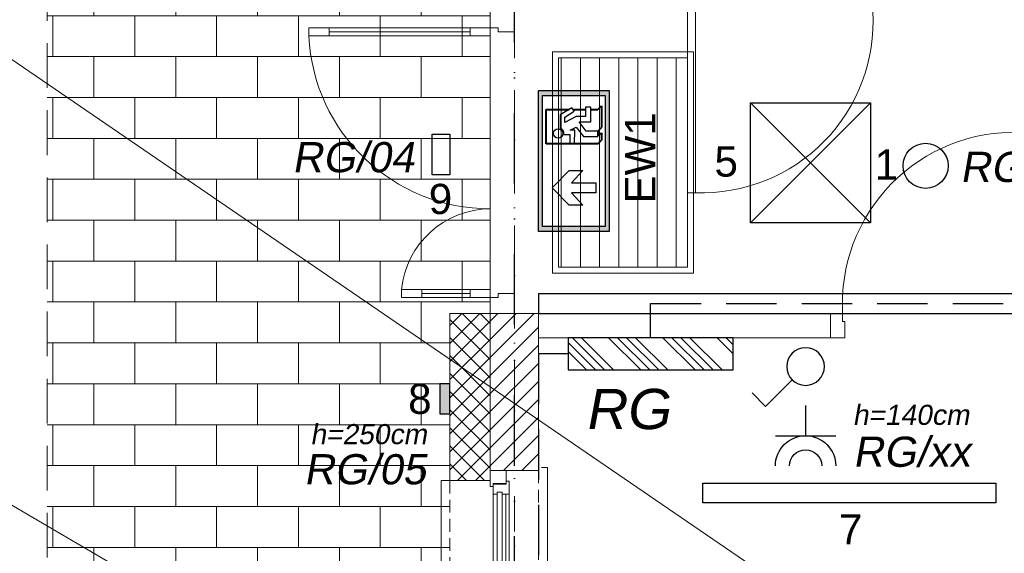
# Model space of a CAD drawing. Header units: millimetres. Extents: x 10621 to 19021, y -6486 to -3516.
# Tile 5 of 26: x 11175 to 11664, y -4726 to -4461. Entities that reach past the tile are written whole.
import ezdxf

# ---------------------------------------------------------------- set-up
doc = ezdxf.new("R2010")
doc.units = ezdxf.units.MM
for name, pattern in [('DASHDOT', [1, 0.5, -0.25, 0, -0.25]), ('DASHEDX2', [1.5, 1, -0.5]), ('HIDDEN2', [4.7625, 3.175, -1.5875]), ('Kreski i kropki', [335.138881, 176.388884, -88.194442, 0, -70.555556])]:
    doc.linetypes.add(name, pattern=pattern)
for name, color, linetype, lineweight in [('___ROK_01', 1, 'Continuous', 30), ('___ROK_03', 7, 'Continuous', 20), ('___ROK_04', 94, 'Continuous', 30), ('___ROK_05', 1, 'Continuous', 30), ('___ROK_06', 142, 'Continuous', 30), ('___ROK_07', 1, 'Continuous', 30), ('___ROK_Oświetlenie awaryjne', 6, 'Continuous', 30), ('___ROK_Oświetlenie ewakuacyjne', 6, 'Continuous', 30), ('_k_kreskowanie', 8, 'Continuous', 15), ('_k_ocieplenie', 8, 'Continuous', 15), ('_k_opis', 8, 'Continuous', 15), ('_k_osie', 8, 'Kreski i kropki', 15), ('_k_stolarka', 8, 'Continuous', 15), ('_k_wyposażenia', 8, 'Continuous', 15), ('_k_zarys', 8, 'HIDDEN2', 15), ('_k_ściany', 8, 'Continuous', 15)]:
    doc.layers.add(name, color=color, linetype=linetype, lineweight=lineweight)
doc.styles.add('Malanow_1_100', font='isocpeur.ttf')
doc.styles.get("Standard").update_dxf_attribs({"font": 'arial.ttf'})

# ---------------------------------------------------------------- blocks, each defined once
blk = doc.blocks.new('D_90')
at = {"layer": '_k_stolarka'}
for points in [[(135855.75, 36151.65), (135855.75, 36163.65), (135862.75, 36163.65), (135862.75, 36155.65), (135861.75, 36155.65), (135861.75, 36151.65), (135855.75, 36151.65)], [(135959.75, 36151.65), (135959.75, 36163.65), (135952.75, 36163.65), (135952.75, 36155.65), (135953.75, 36155.65), (135953.75, 36151.65), (135959.75, 36151.65)]]:
    blk.add_lwpolyline(points, dxfattribs=at)
blk.add_lwpolyline([(135861.75, 36151.65), (135865.75, 36151.65), (135865.75, 36061.65), (135861.75, 36061.65)], close=True, dxfattribs=at)
blk.add_lwpolyline([(135865.75, 36061.65, 0.441517), (135953.75, 36151.65)], format="xyb", dxfattribs=at)
at = {"layer": '_k_ściany'}
for points in [[(135855.75, 36151.65), (135855.75, 36163.65)], [(135959.75, 36151.65), (135959.75, 36163.65)]]:
    blk.add_lwpolyline(points, dxfattribs=at)
blk = doc.blocks.new('D_130w')
at = {"layer": '_k_stolarka', "ltscale": 2}
for points in [[(-12, 150), (0, 150), (0, 140), (-8, 140), (-8, 142), (-12, 142), (-12, 150)], [(-91.96, 140), (-22, 140)], [(-46.01, 10), (-22, 10)], [(-12, 0), (0, 0), (0, 10), (-8, 10), (-8, 8), (-12, 8), (-12, 0)]]:
    blk.add_lwpolyline(points, dxfattribs=at)
for points in [[(-12, 142), (-12, 138), (-101.98, 138), (-101.98, 142)], [(-101.98, 142), (-101.98, 138), (-91.96, 138), (-91.96, 142)], [(-22, 142), (-22, 138), (-12, 138), (-12, 142)], [(-56.01, 8), (-56.01, 12), (-46.01, 12), (-46.01, 8)], [(-12, 8), (-12, 12), (-46.01, 12), (-46.01, 8)], [(-22, 8), (-22, 12), (-12, 12), (-12, 8)]]:
    blk.add_lwpolyline(points, close=True, dxfattribs=at)
for centre, radius, start, end in [((-11.97, 142.11), 90.11, 182.6174, 270), ((-11.85, 7.63), 44.37, 90.1531, 174.3519)]:
    blk.add_arc(centre, radius, start, end, dxfattribs=at)
blk = doc.blocks.new('O_180')
at = {"layer": '_k_opis'}
blk.add_lwpolyline([(0, -24), (0, -91.5), (21, -91.5), (21, -114), (-21, -114), (-21, -91.5), (0, -91.5)], dxfattribs=at)
at = {"layer": '_k_stolarka'}
for points in [[(-81.5, 1.5), (-81.5, 4.5), (81.5, 4.5), (81.5, 1.5)], [(-74.75, -16), (-74.75, -14.5), (-68.25, -14.5), (-68.25, -18), (-69.25, -18), (-69.25, -20.5), (-68.25, -20.5), (-68.25, -22.5), (-73.25, -22.5), (-73.25, -16), (-74.75, -16)], [(-1.25, -14.5), (-1.25, -16), (-2.75, -16), (-2.75, -22.5), (-7.75, -22.5), (-7.75, -20.5), (-6.75, -20.5), (-6.75, -18), (-7.75, -18), (-7.75, -14.5), (-1.25, -14.5)], [(1.25, -14.5), (1.25, -16), (2.75, -16), (2.75, -22.5), (3.25, -22.5), (7.75, -22.5), (7.75, -20.5), (6.75, -20.5), (6.75, -18), (7.75, -18), (7.75, -14.5), (1.25, -14.5)], [(74.75, -16), (74.75, -14.5), (68.25, -14.5), (68.25, -18), (69.25, -18), (69.25, -20.5), (68.25, -20.5), (68.25, -22.5), (73.25, -22.5), (73.25, -16), (74.75, -16)], [(-80, -16), (-80, -24), (-72, -24), (-72, -22.5), (-73.5, -22.5), (-73.5, -16), (-80, -16)], [(-7.75, -16.25), (-68.25, -16.25)], [(68.25, -16.25), (7.75, -16.25)], [(80, -16), (80, -24), (72, -24), (72, -22.5), (73.5, -22.5), (73.5, -16), (80, -16)], [(-75, -44), (-75, -48.35), (75, -48.35), (75, -44)]]:
    blk.add_lwpolyline(points, dxfattribs=at)
for points in [[(-68.25, -14.5), (-7.75, -14.5), (-7.75, -18), (-68.25, -18)], [(68.25, -18), (7.75, -18), (7.75, -14.5), (68.25, -14.5)], [(-2.25, -16), (2.25, -16), (2.25, -22.5), (3.25, -22.5), (3.25, -24), (-3.25, -24), (-3.25, -22.5), (-2.25, -22.5)], [(-68.25, -22.5), (-7.75, -22.5), (-7.75, -20.5), (-68.25, -20.5)], [(7.75, -22.5), (68.25, -22.5), (68.25, -20.5), (7.75, -20.5)]]:
    blk.add_lwpolyline(points, close=True, dxfattribs=at)
at = {"layer": '_k_zarys', "ltscale": 2}
for points in [[(-80, 0), (80, 0)], [(-75, -44), (75, -44)]]:
    blk.add_lwpolyline(points, dxfattribs=at)
at = {"layer": '_k_ściany'}
for points in [[(-80, 0), (-80, -24), (-75, -24), (-75, -44)], [(80, 0), (80, -24), (75, -24), (75, -44)]]:
    blk.add_lwpolyline(points, dxfattribs=at)
blk = doc.blocks.new('1b')
at = {"layer": '___ROK_01', "ltscale": 0.5}
for p, q in [((-10793.89, -10260.07), (-10800, -10266.18)), ((-10781.87, -10272.09), (-10793.89, -10260.07))]:
    blk.add_line(p, q, dxfattribs=at)
blk.add_circle((-10775.86, -10278.1), 8.5, dxfattribs=at)
blk = doc.blocks.new('MF_Gniazdo IP44')
at = {"layer": '___ROK_05'}
blk.add_line((3685.42, 1605), (3685.42, 1620), dxfattribs=at)
blk.add_lwpolyline([(3670.42, 1620), (3700.42, 1620)], dxfattribs=at)
for radius in [15, 8]:
    blk.add_arc((3685.42, 1635), radius, 180, 0, dxfattribs=at)
blk = doc.blocks.new('DG')
at = {"layer": '___ROK_Oświetlenie ewakuacyjne', "linetype": 'ByBlock'}
h = blk.add_hatch(color=256, dxfattribs=at)
h.paths.add_polyline_path([(-0.92, 34.23), (69.08, 34.23), (69.08, -0.77), (-0.92, -0.77)])
h.paths.add_polyline_path([(1.54, 32.26), (66.63, 32.26), (66.63, 1.21), (1.54, 1.21)], flags=16)
at = {"layer": '___ROK_Oświetlenie ewakuacyjne', "lineweight": 40}
for p, q in [((42.7, 30.38), (59.77, 30.38)), ((42.7, 4.82), (42.7, 30.38)), ((59.77, 30.38), (59.77, 18.95)), ((59.77, 17.11), (59.77, 10.93)), ((59.77, 8.22), (59.77, 4.82)), ((42.7, 4.82), (44.51, 3.02)), ((48.13, 3.02), (44.51, 3.02)), ((46.75, 4.39), (48.13, 3.02)), ((49.31, 4.39), (50.69, 3.02)), ((61.58, 3.02), (50.69, 3.02)), ((59.77, 4.82), (61.58, 3.02))]:
    blk.add_line(p, q, dxfattribs=at)
at = {"layer": '___ROK_Oświetlenie ewakuacyjne'}
for p, q in [((12.09, 19.05), (20.78, 27.53)), ((20.78, 27.53), (29.47, 19.05)), ((47.27, 21.68), (47.27, 18.64)), ((57, 23.48), (50.5, 23.49)), ((56.23, 15.6), (53.21, 21.11)), ((53.21, 21.11), (55.91, 21.11)), ((55.91, 21.11), (58.82, 16.48)), ((60.56, 17.65), (57, 23.48)), ((12.09, 12.28), (12.09, 19.05)), ((18.37, 17.8), (12.09, 12.28)), ((18.37, 5.81), (18.37, 17.8)), ((29.47, 12.28), (23.19, 17.8)), ((23.19, 17.8), (23.19, 5.81)), ((29.47, 19.05), (29.47, 12.28)), ((47.27, 18.64), (42.7, 18.64)), ((42.7, 18.64), (42.7, 16.29)), ((42.7, 16.29), (49.38, 16.28)), ((50.94, 15.55), (46.32, 11.89)), ((49.38, 16.28), (49.38, 18.44)), ((49.38, 18.44), (50.94, 15.55)), ((56.23, 10.93), (56.23, 15.6)), ((58.82, 16.48), (60.56, 17.65)), ((46.32, 11.89), (46.32, 4.82)), ((48.88, 10.54), (53.52, 13.99)), ((48.88, 4.82), (48.88, 10.54)), ((53.52, 13.99), (53.51, 8.22)), ((60.79, 10.93), (56.23, 10.93)), ((60.78, 8.22), (60.79, 10.93)), ((23.19, 5.81), (18.37, 5.81)), ((53.51, 8.22), (60.78, 8.22)), ((46.32, 4.82), (48.88, 4.82)), ((46.75, 4.39), (49.31, 4.39))]:
    blk.add_line(p, q, dxfattribs=at)
for points in [[(-0.92, 34.23), (69.08, 34.23), (69.08, -0.77), (-0.92, -0.77)], [(1.54, 32.26), (66.63, 32.26), (66.63, 1.21), (1.54, 1.21)]]:
    blk.add_lwpolyline(points, close=True, dxfattribs=at)
blk.add_circle((47.8, 24.52), 2.34, dxfattribs=at)
blk.add_arc((47.8, 24.52), 2.88, 259.4003, 339.1396, dxfattribs=at)
blk = doc.blocks.new('Oprawa Roma')
at = {"layer": '___ROK_01', "linetype": 'ByBlock'}
blk.add_lwpolyline([(389.83, 2380.96), (449.43, 2380.96), (449.43, 2321.36), (389.83, 2321.36)], close=True, dxfattribs=at)
for points in [[(389.83, 2380.96), (449.43, 2321.36)], [(389.83, 2321.36), (449.43, 2380.96)]]:
    blk.add_lwpolyline(points, dxfattribs=at)

msp = doc.modelspace()

# ---------------------------------------------------------------- hatches: boundary and pattern name
at = {"layer": '___ROK_01'}
msp.add_hatch(color=256, dxfattribs=at).paths.add_polyline_path([(11383.67, -4657.16), (11388.67, -4657.16), (11388.67, -4642.16), (11383.67, -4642.16)])
at = {"layer": '___ROK_07'}
h = msp.add_hatch(dxfattribs=at)
h.set_pattern_fill('ANSI34', color=256, angle=270, style=0)
h.set_pattern_definition([(315, (3047.341, 11788.732), (13.470384, 13.470384), []), (315, (3047.341, 11784.242), (13.470384, 13.470384), []), (315, (3047.341, 11779.752), (13.470384, 13.470384), []), (315, (3047.341, 11775.262), (13.470384, 13.470384), [])])
h.paths.add_polyline_path([(11529.34, -4619.27), (11447.34, -4619.27), (11447.34, -4635.27), (11529.34, -4635.27)])
at = {"layer": '_k_kreskowanie', "ltscale": 2, "transparency": 33554687}
h = msp.add_hatch(dxfattribs=at)
h.set_pattern_fill('ANSI37', color=256, scale=2)
h.set_pattern_definition([(45, (8408.7215, -804.042), (-4.490128, 4.490128), []), (135, (8408.7215, -804.042), (-4.490128, -4.490128), [])])
h.paths.add_polyline_path([(11980.67, -4995.27), (11980.67, -4975.27), (11408.67, -4975.27), (11408.67, -4840.27), (11388.67, -4840.27), (11388.67, -4995.27)], flags=17)
h.paths.add_polyline_path([(12230.67, -4895.27), (12230.67, -4875.27), (12187.67, -4875.27), (12187.67, -4975.27), (12090.67, -4975.27), (12090.67, -4995.27), (12207.67, -4995.27), (12207.67, -4895.27)], flags=17)
h.paths.add_polyline_path([(13253.67, -4168.27), (13273.67, -4168.27), (13273.67, -3941.27), (12617.67, -3941.27), (12617.67, -3961.27), (13253.67, -3961.27)])
h.paths.add_polyline_path([(13253.67, -4568.27), (13273.67, -4568.27), (13273.67, -4368.27), (13253.67, -4368.27)])
h.paths.add_polyline_path([(13170.17, -4975.27), (13170.17, -4995.27), (13273.67, -4995.27), (13273.67, -4768.27), (13253.67, -4768.27), (13253.67, -4975.27)])
h.paths.add_polyline_path([(12910.17, -4975.27), (12910.17, -4995.27), (13060.17, -4995.27), (13060.17, -4975.27)])
h.paths.add_polyline_path([(12540.17, -4995.27), (12540.17, -4975.27), (12443.67, -4975.27), (12443.67, -4895.27), (12443.67, -4875.27), (12400.67, -4875.27), (12400.67, -4895.27), (12423.67, -4895.27), (12423.67, -4995.27)])
h.paths.add_polyline_path([(12650.17, -4975.27), (12650.17, -4995.27), (12800.17, -4995.27), (12800.17, -4975.27)])
h.paths.add_polyline_path([(11408.67, -4607.27), (11388.67, -4607.27), (11388.67, -4690.27), (11408.67, -4690.27)])
h.paths.add_polyline_path([(11408.67, -4374.67), (11388.67, -4374.67), (11388.67, -4457.27), (11408.67, -4457.27)])
h.paths.add_polyline_path([(11408.67, -4142.07), (11388.67, -4142.07), (11388.67, -4224.67), (11408.67, -4224.67)])
h.paths.add_polyline_path([(11677.23, -3961.27), (11677.23, -3941.27), (11388.67, -3941.27), (11388.67, -4038.07), (11408.67, -4038.07), (11408.67, -3961.27)])
h.paths.add_polyline_path([(12087.69, -3941.27), (12087.69, -3961.27), (12507.67, -3961.27), (12507.67, -3941.27)])
h.paths.add_polyline_path([(11977.69, -3961.27), (11977.69, -3941.27), (11787.23, -3941.27), (11787.23, -3961.27)])
h = msp.add_hatch(dxfattribs=at)
h.set_pattern_fill('ANSI31', color=256, scale=2)
h.set_pattern_definition([(45, (8408.7215, -804.042), (-4.490128, 4.490128), [])])
h.paths.add_polyline_path([(12230.67, -4875.27), (12230.67, -4851.27), (12163.67, -4851.27), (12163.67, -4951.27), (12095.67, -4951.27), (12095.67, -4975.27), (12187.67, -4975.27), (12187.67, -4875.27)])
h.paths.add_polyline_path([(13229.67, -4168.27), (13253.67, -4168.27), (13253.67, -3961.27), (12622.67, -3961.27), (12622.67, -3985.27), (12722.67, -3985.27), (12722.67, -4211.27), (12740.67, -4211.27), (12740.67, -3985.27), (13229.67, -3985.27)])
h.paths.add_polyline_path([(13229.67, -4568.27), (13253.67, -4568.27), (13253.67, -4368.27), (13229.67, -4368.27)])
h.paths.add_polyline_path([(13175.17, -4951.27), (13175.17, -4975.27), (13253.67, -4975.27), (13253.67, -4768.27), (13229.67, -4768.27), (13229.67, -4951.27)])
h.paths.add_polyline_path([(12915.17, -4951.27), (12915.17, -4975.27), (13055.17, -4975.27), (13055.17, -4951.27)])
h.paths.add_polyline_path([(12655.17, -4951.27), (12655.17, -4975.27), (12795.17, -4975.27), (12795.17, -4951.27), (12740.67, -4951.27), (12740.67, -4607.27), (12722.67, -4607.27), (12722.67, -4951.27)])
h.paths.add_polyline_path([(12535.17, -4975.27), (12535.17, -4951.27), (12467.67, -4951.27), (12467.67, -4875.27), (12467.67, -4851.27), (12400.67, -4851.27), (12400.67, -4875.27), (12443.67, -4875.27), (12443.67, -4975.27)])
h.paths.add_polyline_path([(11408.67, -4685.27), (11432.67, -4685.27), (11432.67, -4607.27), (11408.67, -4607.27)])
h.paths.add_polyline_path([(11432.67, -4845.27), (11408.67, -4845.27), (11408.67, -4975.27), (11975.67, -4975.27), (11975.67, -4951.27), (11432.67, -4951.27)])
h.paths.add_polyline_path([(11432.67, -4142.07), (11408.67, -4142.07), (11408.67, -4219.67), (11432.67, -4219.67)])
h.paths.add_polyline_path([(11672.23, -3985.27), (11672.23, -3961.27), (11408.67, -3961.27), (11408.67, -4038.07), (11432.67, -4038.07), (11432.67, -3985.27)])
h.paths.add_polyline_path([(11972.69, -3985.27), (11972.69, -3961.27), (11792.23, -3961.27), (11792.23, -3985.27)])
h.paths.add_polyline_path([(12092.69, -3961.27), (12092.69, -3985.27), (12502.67, -3985.27), (12502.67, -3961.27)])
h.paths.add_polyline_path([(11500.67, -4457.27), (11500.67, -4439.27), (11432.67, -4439.27), (11432.67, -4379.67), (11408.67, -4379.67), (11408.67, -4457.27)])
h.paths.add_polyline_path([(11604.67, -4439.27), (11604.67, -4457.27), (11689.08, -4457.27), (11689.08, -4439.27)])
h.paths.add_polyline_path([(11906.69, -4457.27), (11906.69, -4439.27), (11793.08, -4439.27), (11793.08, -4457.27)])
h.paths.add_polyline_path([(12140.69, -4457.27), (12140.69, -4439.27), (12010.69, -4439.27), (12010.69, -4457.27)])
h.paths.add_polyline_path([(12505.67, -4439.27), (12505.67, -4457.27), (12740.67, -4457.27), (12740.67, -4315.27), (12722.67, -4315.27), (12722.67, -4439.27)])
h.paths.add_polyline_path([(12413.67, -4457.27), (12413.67, -4439.27), (12244.69, -4439.27), (12244.69, -4457.27)])
h = msp.add_hatch(dxfattribs=at)
h.set_pattern_fill('AR-B816', color=256, scale=0.1)
h.set_pattern_definition([(0, (10114.6, 92.367), (0, 20.32), []), (90, (10114.6, 92.367), (-20.32, 20.32), [20.32, -20.32])])
h.paths.add_polyline_path([(11388.67, -4008.27), (11188.67, -4008.27), (11188.67, -4165.27), (11388.67, -4165.27), (11388.67, -4142.07), (11408.67, -4142.07), (11408.67, -4038.07), (11388.67, -4038.07)])
h.paths.add_polyline_path([(12240.67, -4980.27), (12240.67, -4900.27), (12390.67, -4900.27), (12390.67, -4980.27)], flags=16)
h.paths.add_polyline_path([(12423.67, -4995.27), (12423.67, -4895.27), (12400.67, -4895.27), (12400.67, -4875.27), (12230.67, -4875.27), (12230.67, -4895.27), (12207.67, -4895.27), (12207.67, -4995.27), (11388.67, -4995.27), (11388.67, -4607.27), (11408.67, -4607.27), (11408.67, -4457.27), (11388.67, -4457.27), (11188.67, -4457.27), (11188.67, -5195.27), (12423.67, -5195.27)])
at = {"layer": '_k_kreskowanie', "ltscale": 2}
h = msp.add_hatch(dxfattribs=at)
h.set_pattern_fill('ANSI31', color=256, scale=3, angle=45)
h.set_pattern_definition([(90, (-13444.891, 164607.289), (-9.525, -5e-13), [])])
h.paths.add_polyline_path([(11506.67, -4584.27), (11506.67, -4480.27), (11442.67, -4480.27), (11442.67, -4584.27)])

# ---------------------------------------------------------------- linework, layer by layer
at = {"layer": '___ROK_01'}
msp.add_lwpolyline([(11383.67, -4657.16), (11388.67, -4657.16), (11388.67, -4642.16), (11383.67, -4642.16), (11383.67, -4657.16)], dxfattribs=at)
at = {"layer": '___ROK_01', "linetype": 'ByBlock'}
msp.add_lwpolyline([(11659.68, -4691.58), (11659.68, -4701.38), (11514.18, -4701.38), (11514.18, -4691.58)], close=True, dxfattribs=at)
at = {"layer": '___ROK_03'}
msp.add_line((11161.02, -4696.61), (11460.36, -4871.42), dxfattribs=at)
msp.add_lwpolyline([(11550.62, -4740.84), (11161.02, -4474.33)], dxfattribs=at)
at = {"layer": '___ROK_04', "linetype": 'DASHDOT', "ltscale": 70}
msp.add_lwpolyline([(11420.67, -3973.27), (13241.67, -3973.27), (13241.67, -4963.27), (12455.67, -4963.27), (12455.67, -4863.27), (12175.67, -4863.27), (12175.67, -4963.27), (11420.67, -4963.27)], close=True, dxfattribs=at)
at = {"layer": '___ROK_05', "linetype": 'DASHEDX2', "ltscale": 25}
for points in [[(11488.34, -4619.27), (11488.34, -4602.32), (12717.76, -4602.32), (12717.76, -4984.89), (12717.76, -4984.89), (12717.76, -4984.89)], [(11447.34, -4627.27), (11432.67, -4627.27), (11432.67, -4951.27), (11588.67, -4951.27)]]:
    msp.add_lwpolyline(points, dxfattribs=at)
at = {"layer": '___ROK_05'}
msp.add_lwpolyline([(11529.34, -4619.27), (11447.34, -4619.27), (11447.34, -4635.27), (11529.34, -4635.27), (11529.34, -4619.27)], dxfattribs=at)
at = {"layer": '___ROK_06'}
for p, q in [((11432.67, -4597.27), (12722.67, -4597.27)), ((11432.67, -4597.27), (11432.67, -4607.27)), ((11432.67, -4607.27), (12722.67, -4607.27))]:
    msp.add_line(p, q, dxfattribs=at)
at = {"layer": '___ROK_Oświetlenie awaryjne'}
msp.add_lwpolyline([(11379.87, -4518.12), (11388.67, -4518.12), (11388.67, -4538.36), (11379.87, -4538.36)], close=True, dxfattribs=at)
at = {"layer": '___ROK_Oświetlenie awaryjne', "linetype": 'ByBlock'}
msp.add_circle((11624.85, -4533.9), 11.2, dxfattribs=at)
at = {"layer": '_k_ocieplenie'}
for points in [[(11388.67, -4607.27), (11388.67, -4690.27)], [(11408.67, -4607.27), (11388.67, -4607.27)]]:
    msp.add_lwpolyline(points, dxfattribs=at)
at = {"layer": '_k_osie', "ltscale": 0.1}
msp.add_lwpolyline([(11420.67, -5253.45), (11420.67, -3730.8)], dxfattribs=at)
at = {"layer": '_k_stolarka'}
msp.add_lwpolyline([(11408.67, -4465.27), (11408.67, -4599.27)], dxfattribs=at)
at = {"layer": '_k_wyposażenia', "ltscale": 0.1}
for points in [[(11509.67, -4477.27), (11509.67, -4587.27), (11439.67, -4587.27), (11439.67, -4477.27)], [(11506.67, -4480.27), (11506.67, -4584.27), (11442.67, -4584.27), (11442.67, -4480.27)]]:
    msp.add_lwpolyline(points, close=True, dxfattribs=at)
at = {"layer": '_k_zarys', "ltscale": 7}
msp.add_lwpolyline([(12441.67, -5195.27), (11188.67, -5195.27), (11188.67, -3950.27)], dxfattribs=at)
at = {"layer": '_k_ściany'}
for points in [[(11408.67, -4607.27), (11408.67, -4685.27)], [(11432.67, -4607.27), (11408.67, -4607.27)], [(11432.67, -4607.27), (11432.67, -4685.27)], [(11577.67, -4607.27), (11432.67, -4607.27), (11432.67, -4619.27), (11577.67, -4619.27)]]:
    msp.add_lwpolyline(points, dxfattribs=at)

# ---------------------------------------------------------------- block references
at = {"layer": '___ROK_01', "linetype": 'ByBlock'}
msp.add_blockref('Oprawa Roma', (11148.12, -6883.49), dxfattribs=at)
at = {"layer": '___ROK_01', "xscale": -1.1, "yscale": 1.1, "zscale": 1.1, "rotation": 180}
msp.add_blockref('1b', (23418.7, -15939.52), dxfattribs=at)
at = {"layer": '___ROK_05', "xscale": -1, "rotation": 180}
msp.add_blockref('MF_Gniazdo IP44', (7879.84, -3047.97), dxfattribs=at)
at = {"layer": '___ROK_Oświetlenie ewakuacyjne', "color": 1, "linetype": 'ByBlock', "rotation": 89.99999999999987}
msp.add_blockref('DG', (11466.9, -4565.6), dxfattribs=at)
at = {"layer": '_k_wyposażenia'}
msp.add_blockref('D_130w', (11420.67, -4607.27), dxfattribs=at)
at = {"layer": '_k_ściany', "ltscale": 2}
msp.add_blockref('D_90', (-124355.09, -40608.92), dxfattribs=at)
at = {"layer": '_k_ściany', "ltscale": 2, "rotation": 180}
msp.add_blockref('D_90', (147537.42, 31544.38), dxfattribs=at)
at = {"layer": '_k_ściany', "rotation": 270}
msp.add_blockref('O_180', (11432.67, -4765.27), dxfattribs=at)

# ---------------------------------------------------------------- texts
at = {"layer": '___ROK_01', "linetype": 'ByBlock'}
for s, p in [('5', (11520.01, -4539.26)), ('7', (11581.85, -4721.99))]:
    msp.add_text(s, height=15, dxfattribs=at).set_placement(p)
at = {"layer": '___ROK_01'}
msp.add_text('8', height=15, dxfattribs=at).set_placement((11367.94, -4657.16))
at = {"layer": '___ROK_03', "oblique": 10}
for s, p in [('RG/04', (11310.34, -4537.08)), ('RG/04', (11641.95, -4541.91)), ('RG/xx', (11588.74, -4683.43)), ('RG/05', (11316.16, -4692.15))]:
    msp.add_text(s, height=15, dxfattribs=at).set_placement(p)
at = {"layer": '___ROK_05', "oblique": 10}
for s, p in [('h=140cm', (11588.62, -4662.61)), ('h=250cm', (11319.34, -4672.2))]:
    msp.add_text(s, height=10, dxfattribs=at).set_placement(p)
at = {"layer": '___ROK_07', "insert": (11457.1, -4644.71), "char_height": 20, "width": 58.4044, "attachment_point": 1}
msp.add_mtext('\\fArial|b0|i1|c0|p34;RG', dxfattribs=at)
at = {"layer": '___ROK_Oświetlenie awaryjne', "linetype": 'ByBlock'}
for s, p in [('1', (11599.6, -4540.7)), ('9', (11378.19, -4557.84))]:
    msp.add_text(s, height=15, dxfattribs=at).set_placement(p)
at = {"layer": '___ROK_Oświetlenie ewakuacyjne', "insert": (11475.62, -4552.61), "char_height": 15, "attachment_point": 1, "rotation": 90, "style": 'Malanow_1_100'}
msp.add_mtext_dynamic_manual_height_columns('{\\fArial|b0|i0|c238|p34;EW1}', width=42.9792, gutter_width=669.53, heights=[0], dxfattribs=at)

doc.saveas('drawing.dxf')
